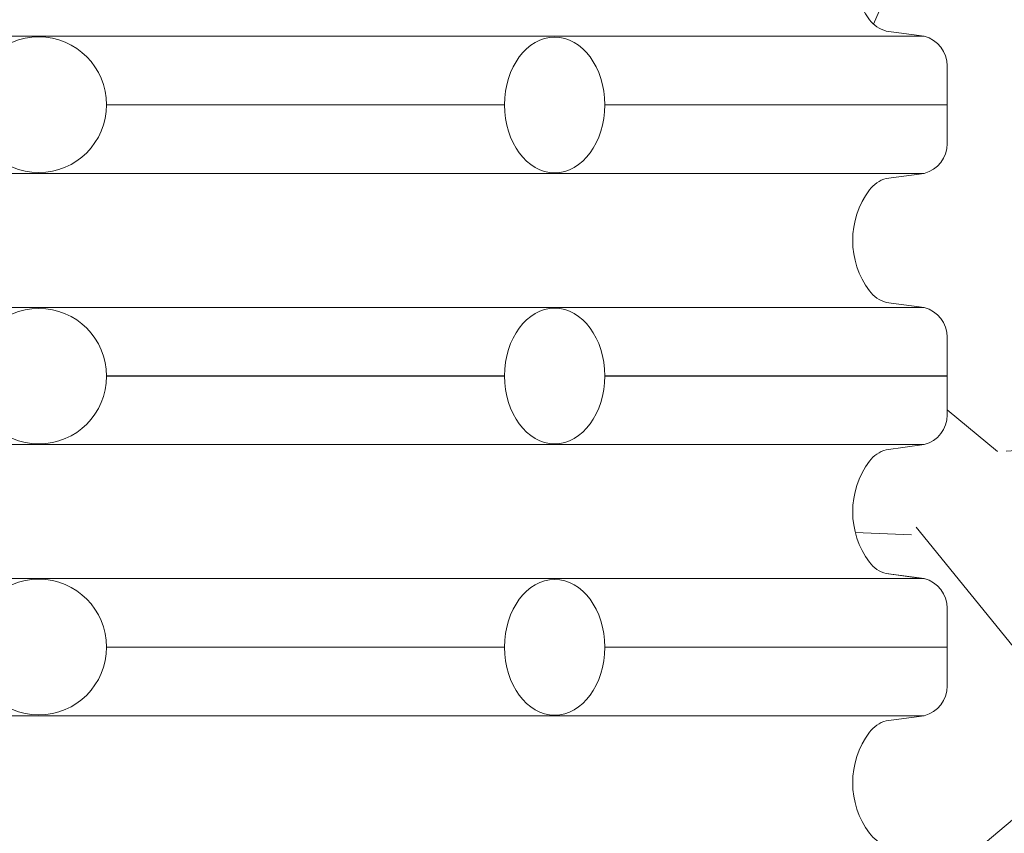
# Model space of a CAD drawing. Header units: metres. Extents: x 351055.4 to 351076.4, y -78447.2 to -78432.3.
# Tile 31 of 68: x 351060.748 to 351061.112, y -78437.073 to -78436.773. Entities that reach past the tile are written whole.
import ezdxf

# ---------------------------------------------------------------- set-up
doc = ezdxf.new("R2010")
doc.units = ezdxf.units.M
doc.header["$MEASUREMENT"] = 0
doc.layers.get('0').update_dxf_attribs({"color": 1, "lineweight": 30})
for name, color, linetype, lineweight in [('KOTY', 7, 'Continuous', 13), ('PIPE', 7, 'Continuous', 0), ('RAMECEK', 7, 'Continuous', 0), ('ŠRAFY', 7, 'Continuous', 0)]:
    doc.layers.add(name, color=color, linetype=linetype, lineweight=lineweight)
doc.styles.add('ARIAL', font='arial.ttf')
doc.dimstyles.new('1 500', dxfattribs={"dimtxt": 1, "dimasz": 1, "dimexe": 0, "dimexo": 1, "dimgap": 0.5, "dimtad": 1, "dimzin": 0, "dimtxsty": 'ARIAL', "dimblk": 'KONCOVA ZNACKA KOTY_1.0', "dimcen": 0, "dimazin": 3, "dimtfac": 1, "dimtdec": 0, "dimtofl": 0, "dimtmove": 0, "dimatfit": 1, "dimldrblk": 'KONCOVA ZNACKA KOTY_1.0', "dimfxl": 0, "dimtolj": 1, "dimtzin": 0, "dimarcsym": 0})

# ---------------------------------------------------------------- blocks, each defined once
blk = doc.blocks.new('KONCOVA ZNACKA KOTY_1.0')
blk.add_line((0, 0), (-1, 0))
at = {"layer": 'KOTY'}
for p, q in [((-0.4999340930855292, -0.4999340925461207), (0.4999340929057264, 0.4999340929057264)), ((-1.798028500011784e-10, -0.4999340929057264), (0, 0.4999340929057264)), ((-0.4999340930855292, 0), (0.4999340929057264, 0))]:
    blk.add_line(p, q, dxfattribs=at)
blk = doc.blocks.new('*D30')
at = {"layer": 'Defpoints', "color": 0, "linetype": 'Continuous'}
for p in [(351060.7554307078, -78436.45506749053), (351060.7554307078, -78437.30406749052), (351061.3148636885, -78437.30406749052)]:
    blk.add_point(p, dxfattribs=at)
at = {"layer": 'KOTY', "color": 0, "linetype": 'ByBlock', "lineweight": -2}
for p, q in [((351060.8554307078, -78436.45506749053), (351061.3148636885, -78436.45506749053)), ((351060.8554307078, -78437.30406749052), (351061.3148636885, -78437.30406749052))]:
    blk.add_line(p, q, dxfattribs=at)
at = {"layer": 'KOTY', "color": 0, "linetype": 'Continuous', "lineweight": -2}
blk.add_line((351061.3148636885, -78436.55506749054), (351061.3148636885, -78437.20406749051), dxfattribs=at)
at = {"layer": 'KOTY', "color": 0, "linetype": 'Continuous', "lineweight": -2, "xscale": 0.09999999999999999, "yscale": 0.09999999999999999, "zscale": 0.09999999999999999}
for p, rotation in [((351061.3148636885, -78436.45506749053), 90), ((351061.3148636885, -78437.30406749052), 270)]:
    blk.add_blockref('KONCOVA ZNACKA KOTY_1.0', p, dxfattribs=dict(at, rotation=rotation))
at = {"layer": 'KOTY', "color": 0, "linetype": 'Continuous', "insert": (351061.2047681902, -78436.8795674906), "char_height": 0.09999999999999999, "attachment_point": 5, "rotation": 90, "style": 'ARIAL'}
blk.add_mtext('\\A1;\\H1x;\\W0.75;0,85', dxfattribs=at)

msp = doc.modelspace()

# ---------------------------------------------------------------- hatches: boundary and pattern name
at = {"layer": 'ŠRAFY'}
h = msp.add_hatch(dxfattribs=at)
h.set_pattern_fill('GRAVEL', color=256, style=0, pattern_type=2)
h.set_pattern_definition([(100.50765, (351059.340912, -78437.408746), (0.7895981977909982, -2.468580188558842), [0.07015499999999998, -4.122773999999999]), (50.040876, (351059.328118, -78437.339767), (-7.580368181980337, -9.209457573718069), [0.065112, -13.045015]), (357.49319, (351059.369935, -78437.289859), (-12.39279574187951, 0.6399174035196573), [0.06641099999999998, -13.993876]), (309.11572, (351059.436282, -78437.292764), (6.491410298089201, -8.170392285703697), [0.06529, -11.515127]), (264.749335, (351059.477473, -78437.343421), (-0.02494673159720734, -1.654035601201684), [0.05154299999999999, -10.75752]), (219.959124, (351059.472756, -78437.394748), (-0.8394910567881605, -0.8394913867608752), [0.063621, -13.046506]), (180.864089, (351059.423991, -78437.435607), (0.8145444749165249, -0.8145447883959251), [0.040935, -1.613289]), (146.646988, (351059.38306, -78437.436225), (-4.097669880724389, 2.418687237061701), [0.050302, -5.830483]), (66.2119, (351059.442841, -78437.181701), (-1.703929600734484, -3.333018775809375), [0.08119, -6.286316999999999]), (39.959124, (351059.47559, -78437.10740800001), (-9.209457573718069, -7.580368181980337), [0.06930599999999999, -13.04082]), (0.864089, (351059.528713, -78437.062897), (-0.8394914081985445, -0.8394915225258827), [0.045064, -1.60916]), (315, (351059.573772, -78437.062217), (-0.02494672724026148, -1.654035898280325), [0.055567, -1.096373]), (276.284391, (351059.613064, -78437.101509), (0.714757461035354, -7.430688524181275), [0.081389, -13.205797]), (252.889832, (351059.621973, -78437.182409), (-0.8644380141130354, -2.49352721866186), [0.08611, -14.689519]), (230.040876, (351059.596639, -78437.264708), (-0.839491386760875, -0.8394910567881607), [0.073486, -13.03664]), (184.223077, (351059.549443, -78437.321035), (-12.41774287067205, -1.014118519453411), [0.054461, -14.055628]), (140.352606, (351059.495129, -78437.325046), (0.8145449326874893, -0.8145442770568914), [0.058126, -12.66871]), (101.741, (351059, -78437.3), (2.318895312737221, -10.71379260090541), [0.062546, -15.0909]), (82.81957299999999, (351059.437646, -78437.226721), (-0.91433153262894, -5.8015990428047), [0.048911, -7.465657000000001]), (100.50765, (351059.182386, -78436.986497), (0.7895981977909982, -2.468580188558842), [0.07013099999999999, -4.122798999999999]), (50.040876, (351059.169596, -78436.91754299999), (-7.580368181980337, -9.209457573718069), [0.065096, -13.04503]), (357.49319, (351059.211404, -78436.867646), (-12.39279574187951, 0.6399174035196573), [0.06641399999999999, -13.993873]), (309.647394, (351059.277755, -78436.870551), (0.8145442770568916, -0.814544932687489), [0.06529299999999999, -12.661543]), (264.749335, (351059.319416, -78436.920826), (-0.02494673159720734, -1.654035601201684), [0.05195, -10.757113]), (219.959124, (351059.314661, -78436.97255800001), (-0.8394910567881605, -0.8394913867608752), [0.063908, -13.046218]), (180.864089, (351059.265675, -78437.01360199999), (0.8145444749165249, -0.8145447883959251), [0.041138, -1.613086]), (146.646988, (351059.224542, -78437.014223), (-4.097669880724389, 2.418687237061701), [0.050421, -5.830364]), (100.50765, (351059.505569, -78436.162979), (0.7895981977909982, -2.468580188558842), [0.07011299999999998, -4.122815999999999]), (50.040876, (351059.492782, -78436.094042), (-7.580368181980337, -9.209457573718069), [0.065107, -13.04502]), (357.49319, (351059.534597, -78436.044137), (-12.39279574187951, 0.6399174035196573), [0.06638399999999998, -13.993903]), (309.11572, (351059.600917, -78436.047041), (6.491410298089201, -8.170392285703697), [0.065273, -11.515144]), (264.749335, (351059.642097, -78436.097685), (-0.02494673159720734, -1.654035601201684), [0.051552, -10.757511]), (219.959124, (351059.63738, -78436.149021), (-0.8394910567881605, -0.8394913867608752), [0.063569, -13.046557]), (180.864089, (351059.588653, -78436.18984800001), (0.8145444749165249, -0.8145447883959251), [0.04094100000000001, -1.613283]), (146.646988, (351059.547717, -78436.19046499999), (-4.097669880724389, 2.418687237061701), [0.050283, -5.830502]), (100.50765, (351059.945849, -78436.50309099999), (0.7895981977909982, -2.468580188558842), [0.04207299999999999, -4.150855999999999]), (50.040876, (351059.938176, -78436.461723), (-7.580368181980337, -9.209457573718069), [0.039073, -13.071054]), (357.49319, (351059.96327, -78436.431773), (-12.39279574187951, 0.6399174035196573), [0.03986799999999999, -14.020419]), (309.11572, (351060.0031, -78436.433517), (6.491410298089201, -8.170392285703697), [0.039143, -11.541275]), (264.749335, (351060.027795, -78436.463887), (-0.02494673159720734, -1.654035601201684), [0.030921, -10.778142]), (219.959124, (351060.024965, -78436.494678), (-0.8394910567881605, -0.8394913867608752), [0.038165, -13.071962]), (180.864089, (351059.995712, -78436.519189), (0.8145444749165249, -0.8145447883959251), [0.024573, -1.629651]), (146.646988, (351059.971141, -78436.51956), (-4.097669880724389, 2.418687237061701), [0.030146, -5.850639]), (100.50765, (351059.658622, -78437.121116), (0.7895981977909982, -2.468580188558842), [0.07013099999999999, -4.122798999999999]), (50.040876, (351059.645833, -78437.052162), (-7.580368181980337, -9.209457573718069), [0.065126, -13.045]), (357.49319, (351059.687659, -78437.002242), (-12.39279574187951, 0.6399174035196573), [0.066396, -13.993891]), (309.11572, (351059.753992, -78437.00514600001), (6.491410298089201, -8.170392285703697), [0.06531100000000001, -11.515107]), (264.749335, (351059.795196, -78437.055819), (-0.02494673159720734, -1.654035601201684), [0.051536, -10.757527]), (219.959124, (351059.79048, -78437.107138), (-0.8394910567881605, -0.8394913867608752), [0.06361699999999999, -13.046509]), (180.864089, (351059.741717, -78437.147996), (0.8145444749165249, -0.8145447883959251), [0.040951, -1.613273]), (146.646988, (351059.700771, -78437.148614), (-4.097669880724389, 2.418687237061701), [0.050284, -5.830502]), (100.50765, (351059.673832, -78436.53875), (0.7895981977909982, -2.468580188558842), [0.07013799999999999, -4.122791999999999]), (50.040876, (351059.661041, -78436.469788), (-7.580368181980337, -9.209457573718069), [0.065094, -13.045033]), (357.49319, (351059.702847, -78436.419894), (-12.39279574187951, 0.6399174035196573), [0.06641799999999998, -13.993869]), (309.647394, (351059.769201, -78436.422799), (0.8145442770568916, -0.814544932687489), [0.06526699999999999, -12.661569]), (264.749335, (351059.810845, -78436.473053), (-0.02494673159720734, -1.654035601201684), [0.051978, -10.757085]), (219.959124, (351059.806089, -78436.524813), (-0.8394910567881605, -0.8394913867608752), [0.06389500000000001, -13.046232]), (180.864089, (351059.757113, -78436.565849), (0.8145444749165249, -0.8145447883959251), [0.04115, -1.613074]), (146.646988, (351059.715968, -78436.56646900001), (-4.097669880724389, 2.418687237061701), [0.05043, -5.830355]), (100.50765, (351059.328566, -78437.10730599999), (0.7895981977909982, -2.468580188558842), [0.07015499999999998, -4.122773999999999]), (50.040876, (351059.315772, -78437.038328), (-7.580368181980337, -9.209457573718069), [0.065112, -13.045015]), (357.49319, (351059.357589, -78436.98842000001), (-12.39279574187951, 0.6399174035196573), [0.06641099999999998, -13.993876]), (309.11572, (351059.423936, -78436.991324), (6.491410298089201, -8.170392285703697), [0.06529, -11.515127]), (264.749335, (351059.465127, -78437.04198099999), (-0.02494673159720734, -1.654035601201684), [0.05154299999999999, -10.75752]), (219.959124, (351059.46041, -78437.09330800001), (-0.8394910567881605, -0.8394913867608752), [0.063621, -13.046506]), (180.864089, (351059.411645, -78437.13416799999), (0.8145444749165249, -0.8145447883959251), [0.040935, -1.613289]), (146.646988, (351059.370714, -78437.134785), (-4.097669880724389, 2.418687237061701), [0.050308, -5.830476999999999]), (100.50765, (351058.969787, -78436.63317), (0.7895981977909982, -2.468580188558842), [0.07015499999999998, -4.122773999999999]), (50.040876, (351058.956993, -78436.564191), (-7.580368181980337, -9.209457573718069), [0.065083, -13.045043]), (357.49319, (351058.998792, -78436.51430499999), (-12.39279574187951, 0.6399174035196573), [0.06642799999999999, -13.993859]), (309.11572, (351059.065156, -78436.51721), (6.491410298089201, -8.170392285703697), [0.065273, -11.515144]), (264.749335, (351059.106336, -78436.567854), (-0.02494673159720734, -1.654035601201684), [0.051533, -10.75753]), (219.959124, (351059.10162, -78436.619171), (-0.8394910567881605, -0.8394913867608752), [0.06361499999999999, -13.046511]), (180.864089, (351059.052859, -78436.660027), (0.8145444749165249, -0.8145447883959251), [0.040949, -1.613275]), (146.646988, (351059.011915, -78436.66064500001), (-4.097669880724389, 2.418687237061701), [0.050289, -5.830496]), (100.50765, (351059.804102, -78436.972284), (0.7895981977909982, -2.468580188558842), [0.07013099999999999, -4.122798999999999]), (50.040876, (351059.791313, -78436.90333), (-7.580368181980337, -9.209457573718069), [0.065126, -13.045]), (357.49319, (351059.83314, -78436.85341), (-12.39279574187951, 0.6399174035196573), [0.066396, -13.993891]), (309.11572, (351059.899472, -78436.856314), (6.491410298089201, -8.170392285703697), [0.06531100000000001, -11.515107]), (264.749335, (351059.940676, -78436.906987), (-0.02494673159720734, -1.654035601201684), [0.051536, -10.757527]), (219.959124, (351059.93596, -78436.95830700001), (-0.8394910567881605, -0.8394913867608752), [0.06361699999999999, -13.046509]), (180.864089, (351059.887197, -78436.999164), (0.8145444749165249, -0.8145447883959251), [0.040951, -1.613273]), (146.646988, (351059.846251, -78436.999782), (-4.097669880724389, 2.418687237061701), [0.050284, -5.830502]), (66.2119, (351059.660213, -78436.746936), (-1.703929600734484, -3.333018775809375), [0.08119, -6.286316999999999]), (39.959124, (351059.692962, -78436.672644), (-9.209457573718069, -7.580368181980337), [0.06930599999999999, -13.04082]), (0.864089, (351059.746085, -78436.628132), (-0.8394914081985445, -0.8394915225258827), [0.045086, -1.609138]), (315, (351059.791166, -78436.627453), (-0.02494672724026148, -1.654035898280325), [0.055552, -1.096388]), (276.284391, (351059.830447, -78436.666733), (0.714757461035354, -7.430688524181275), [0.08140399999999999, -13.205782]), (252.889832, (351059.839357, -78436.747648), (-0.8644380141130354, -2.49352721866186), [0.08611, -14.689519]), (230.040876, (351059.814023, -78436.829947), (-0.839491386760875, -0.8394910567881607), [0.073462, -13.036664]), (184.223077, (351059.766842, -78436.886256), (-12.41774287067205, -1.014118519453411), [0.05449, -14.055599]), (140.352606, (351059.7125, -78436.89026900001), (0.8145449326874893, -0.8145442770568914), [0.058115, -12.668721]), (101.741, (351060, -78436.9), (2.318895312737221, -10.71379260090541), [0.062542, -15.0909]), (82.81957299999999, (351059.6550260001, -78436.791955), (-0.91433153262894, -5.8015990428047), [0.048908, -7.465660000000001]), (66.2119, (351059.399375, -78436.817152), (-1.703929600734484, -3.333018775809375), [0.081162, -6.286345]), (39.959124, (351059.432113, -78436.742885), (-9.209457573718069, -7.580368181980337), [0.069332, -13.040795]), (0.864089, (351059.485256, -78436.69835800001), (-0.8394914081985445, -0.8394915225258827), [0.045056, -1.609168]), (315, (351059.530307, -78436.697678), (-0.02494672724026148, -1.654035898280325), [0.05556000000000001, -1.09638]), (276.284391, (351059.569593, -78436.736965), (0.714757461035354, -7.430688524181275), [0.081385, -13.205801]), (252.889832, (351059.578502, -78436.817861), (-0.8644380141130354, -2.49352721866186), [0.086135, -14.689495]), (230.040876, (351059.553161, -78436.900183), (-0.839491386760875, -0.8394910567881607), [0.073461, -13.036666]), (184.223077, (351059.505981, -78436.95649099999), (-12.41774287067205, -1.014118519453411), [0.054488, -14.055601]), (140.352606, (351059.451641, -78436.960503), (0.8145449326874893, -0.8145442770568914), [0.058113, -12.668723]), (101.741, (351059, -78436.9), (2.318895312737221, -10.71379260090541), [0.062557, -15.0909]), (82.81957299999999, (351059.394165, -78436.862175), (-0.91433153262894, -5.8015990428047), [0.048892, -7.465675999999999]), (336.130768, (351060.079471, -78436.550502), (-5.751706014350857, 2.393740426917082), [0.081173, -9.798666]), (309.647394, (351060.153701, -78436.58334900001), (0.8145442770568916, -0.814544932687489), [0.06927, -12.657566]), (272.50681, (351060.1979, -78436.636686), (0.639917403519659, -12.39279574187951), [0.044748, -14.015539]), (225, (351060.199857, -78436.68139), (-1.654035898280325, -0.02494672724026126), [0.056213, -1.131007]), (186.555052, (351060.160108, -78436.721139), (-9.109670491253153, -0.9642249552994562), [0.081784, -16.592527]), (162.262653, (351060.078859, -78436.730475), (0.8145448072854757, -0.8145442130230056), [0.086479, -2.505307]), (135, (351059.996491, -78436.70412899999), (-0.02494672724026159, -1.654035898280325), [0.073385, -1.078555]), (99.19186499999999, (351059.9446, -78436.652238), (0.764651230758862, -4.122616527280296), [0.050214, -14.154069]), (50.040876, (351059.936578, -78436.602669), (-7.580368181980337, -9.209457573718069), [0.057767, -13.052359]), (12.102962, (351059.973679, -78436.55838999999), (-1.654035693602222, -0.02494669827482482), [0.062169, -4.179681]), (352.702945, (351060.034466, -78436.545355), (-4.122616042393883, 0.7646513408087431), [0.048885, -5.774935]), (100.50765, (351059.884988, -78436.831916), (0.7895981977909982, -2.468580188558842), [0.07013799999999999, -4.122791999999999]), (50.040876, (351059.872197, -78436.762955), (-7.580368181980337, -9.209457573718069), [0.065094, -13.045033]), (357.49319, (351059.914003, -78436.71306000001), (-12.39279574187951, 0.6399174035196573), [0.06641799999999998, -13.993869]), (309.647394, (351059.980357, -78436.715965), (0.8145442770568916, -0.814544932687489), [0.06526699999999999, -12.661569]), (264.749335, (351060.022001, -78436.76622), (-0.02494673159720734, -1.654035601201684), [0.051978, -10.757085]), (219.959124, (351060.017245, -78436.817979), (-0.8394910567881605, -0.8394913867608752), [0.06389500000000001, -13.046232]), (180.864089, (351059.968269, -78436.859015), (0.8145444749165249, -0.8145447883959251), [0.04115, -1.613074]), (146.646988, (351059.927124, -78436.85963600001), (-4.097669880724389, 2.418687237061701), [0.05043, -5.830355]), (336.130768, (351059.266772, -78437.094006), (-5.751706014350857, 2.393740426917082), [0.081173, -9.798666]), (309.647394, (351059.341002, -78437.126852), (0.8145442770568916, -0.814544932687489), [0.06927, -12.657566]), (272.50681, (351059.385201, -78437.18018899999), (0.639917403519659, -12.39279574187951), [0.044748, -14.015539]), (225, (351059.387158, -78437.224894), (-1.654035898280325, -0.02494672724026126), [0.056213, -1.131007]), (186.555052, (351059.347409, -78437.264642), (-9.109670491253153, -0.9642249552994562), [0.081784, -16.592527]), (162.262653, (351059.266159, -78437.27397899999), (0.8145448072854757, -0.8145442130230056), [0.086452, -2.505334]), (135, (351059.183817, -78437.247641), (-0.02494672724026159, -1.654035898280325), [0.073409, -1.078531]), (99.19186499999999, (351059.131909, -78437.195733), (0.764651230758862, -4.122616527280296), [0.050182, -14.154101]), (50.040876, (351059.123893, -78437.14619500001), (-7.580368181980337, -9.209457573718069), [0.057775, -13.052351]), (12.102962, (351059.160999, -78437.10191), (-1.654035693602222, -0.02494669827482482), [0.06217, -4.179679]), (352.702945, (351059.221787, -78437.088875), (-4.122616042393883, 0.7646513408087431), [0.048887, -5.774933]), (100.50765, (351059.554762, -78436.654341), (0.7895981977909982, -2.468580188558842), [0.07013799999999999, -4.122791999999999]), (50.040876, (351059.541971, -78436.585379), (-7.580368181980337, -9.209457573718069), [0.065092, -13.045034]), (357.49319, (351059.583776, -78436.53548600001), (-12.39279574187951, 0.6399174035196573), [0.06639799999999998, -13.993889]), (309.11572, (351059.650111, -78436.53839), (6.491410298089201, -8.170392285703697), [0.065282, -11.515135]), (264.749335, (351059.691297, -78436.589041), (-0.02494673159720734, -1.654035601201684), [0.051539, -10.757524]), (219.959124, (351059.68658, -78436.640363), (-0.8394910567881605, -0.8394913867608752), [0.063587, -13.046539]), (180.864089, (351059.637841, -78436.68120199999), (0.8145444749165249, -0.8145447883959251), [0.040935, -1.613289]), (146.646988, (351059.59691, -78436.681819), (-4.097669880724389, 2.418687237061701), [0.050279, -5.830507]), (100.50765, (351059.02159, -78437.066725), (0.7895981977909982, -2.468580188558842), [0.07011299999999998, -4.122815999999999]), (50.040876, (351059.008803, -78436.997788), (-7.580368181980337, -9.209457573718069), [0.065107, -13.04502]), (357.49319, (351059.050618, -78436.947883), (-12.39279574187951, 0.6399174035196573), [0.06638399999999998, -13.993903]), (309.647394, (351059.116938, -78436.950787), (0.8145442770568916, -0.814544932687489), [0.065303, -12.661533]), (264.749335, (351059.158605, -78437.001069), (-0.02494673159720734, -1.654035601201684), [0.051957, -10.757106]), (219.959124, (351059.153851, -78437.05280800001), (-0.8394910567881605, -0.8394913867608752), [0.063913, -13.046214]), (180.864089, (351059.104861, -78437.093855), (0.8145444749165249, -0.8145447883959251), [0.041141, -1.613083]), (146.646988, (351059.063725, -78437.094476), (-4.097669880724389, 2.418687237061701), [0.050417, -5.830368]), (100.50765, (351058.888689, -78436.917872), (0.7895981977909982, -2.468580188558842), [0.07015499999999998, -4.122773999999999]), (50.040876, (351058.875895, -78436.84889400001), (-7.580368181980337, -9.209457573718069), [0.065082, -13.045045]), (357.49319, (351058.917693, -78436.79900900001), (-12.39279574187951, 0.6399174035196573), [0.06642899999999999, -13.993858]), (309.11572, (351058.984058, -78436.801914), (6.491410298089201, -8.170392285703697), [0.065272, -11.515145]), (264.749335, (351059.025238, -78436.852557), (-0.02494673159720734, -1.654035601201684), [0.05153200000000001, -10.757531]), (219.959124, (351059.020522, -78436.903873), (-0.8394910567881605, -0.8394913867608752), [0.063613, -13.046514]), (180.864089, (351058.971762, -78436.944728), (0.8145444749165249, -0.8145447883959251), [0.040951, -1.613273]), (146.646988, (351058.930816, -78436.945345), (-4.097669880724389, 2.418687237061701), [0.050288, -5.830497]), (336.130768, (351059.499735, -78436.350313), (-5.751706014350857, 2.393740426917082), [0.081162, -9.798677]), (309.647394, (351059.573956, -78436.38315499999), (0.8145442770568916, -0.814544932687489), [0.06928200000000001, -12.657554]), (272.50681, (351059.618162, -78436.436502), (0.639917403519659, -12.39279574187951), [0.04476299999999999, -14.015524]), (225, (351059.62012, -78436.481222), (-1.654035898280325, -0.02494672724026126), [0.056228, -1.130992]), (186.555052, (351059.580361, -78436.520981), (-9.109670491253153, -0.9642249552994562), [0.081769, -16.592543]), (162.262653, (351059.499126, -78436.530315), (0.8145448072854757, -0.8145442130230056), [0.086504, -2.505282]), (135, (351059.416734, -78436.503961), (-0.02494672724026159, -1.654035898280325), [0.073385, -1.078555]), (99.19186499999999, (351059.364843, -78436.45207), (0.764651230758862, -4.122616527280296), [0.050214, -14.154069]), (50.040876, (351059.356822, -78436.402501), (-7.580368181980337, -9.209457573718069), [0.057767, -13.052359]), (12.102962, (351059.393922, -78436.35822200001), (-1.654035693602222, -0.02494669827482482), [0.062169, -4.179681]), (352.702945, (351059.454709, -78436.345187), (-4.122616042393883, 0.7646513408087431), [0.048885, -5.774935]), (100.50765, (351059.30835, -78436.636225), (0.7895981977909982, -2.468580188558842), [0.07013799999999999, -4.122791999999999]), (50.040876, (351059.295559, -78436.567263), (-7.580368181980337, -9.209457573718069), [0.065092, -13.045034]), (357.49319, (351059.337364, -78436.51737), (-12.39279574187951, 0.6399174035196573), [0.06641899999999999, -13.993868]), (309.647394, (351059.403719, -78436.520275), (0.8145442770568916, -0.814544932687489), [0.06526599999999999, -12.66157]), (264.749335, (351059.445362, -78436.57052899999), (-0.02494673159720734, -1.654035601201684), [0.05195399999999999, -10.757109]), (219.959124, (351059.440608, -78436.622265), (-0.8394910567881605, -0.8394913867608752), [0.06390900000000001, -13.046218]), (180.864089, (351059.391622, -78436.66330900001), (0.8145444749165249, -0.8145447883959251), [0.041121, -1.613103]), (146.646988, (351059.350506, -78436.663929), (-4.097669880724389, 2.418687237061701), [0.050439, -5.830346]), (336.130768, (351059.21673, -78436.64710700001), (-5.751706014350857, 2.393740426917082), [0.081173, -9.798666]), (309.647394, (351059.29096, -78436.67995399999), (0.8145442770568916, -0.814544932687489), [0.06927, -12.657566]), (272.50681, (351059.335159, -78436.73329), (0.639917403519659, -12.39279574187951), [0.04476999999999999, -14.015517]), (225, (351059.337117, -78436.77801699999), (-1.654035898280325, -0.02494672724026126), [0.056198, -1.131022]), (186.555052, (351059.297379, -78436.81775599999), (-9.109670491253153, -0.9642249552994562), [0.08175199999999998, -16.59256]), (162.262653, (351059.216161, -78436.827088), (0.8145448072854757, -0.8145442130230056), [0.086495, -2.505291]), (135, (351059.133777, -78436.800737), (-0.02494672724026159, -1.654035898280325), [0.073407, -1.078533]), (99.19186499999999, (351059.081871, -78436.74883099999), (0.764651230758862, -4.122616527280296), [0.050179, -14.154103]), (50.040876, (351059.073855, -78436.699296), (-7.580368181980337, -9.209457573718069), [0.05777, -13.052356]), (12.102962, (351059.110957, -78436.655015), (-1.654035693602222, -0.02494669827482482), [0.06217, -4.179679]), (352.702945, (351059.171746, -78436.64197899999), (-4.122616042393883, 0.7646513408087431), [0.048886, -5.774934]), (336.130768, (351059.694706, -78436.207103), (-5.751706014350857, 2.393740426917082), [0.081162, -9.798677]), (309.647394, (351059.768926, -78436.23994500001), (0.8145442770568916, -0.814544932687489), [0.06928, -12.657556]), (272.50681, (351059.813131, -78436.293289), (0.639917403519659, -12.39279574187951), [0.04474499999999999, -14.015542]), (225, (351059.815088, -78436.337991), (-1.654035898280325, -0.02494672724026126), [0.05621, -1.13101]), (186.555052, (351059.775341, -78436.377738), (-9.109670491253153, -0.9642249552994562), [0.081783, -16.592529]), (162.262653, (351059.694093, -78436.387074), (0.8145448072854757, -0.8145442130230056), [0.086478, -2.505308]), (135, (351059.611726, -78436.360728), (-0.02494672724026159, -1.654035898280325), [0.073384, -1.078556]), (99.19186499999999, (351059.559836, -78436.308837), (0.764651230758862, -4.122616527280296), [0.050213, -14.15407]), (50.040876, (351059.551815, -78436.259269), (-7.580368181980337, -9.209457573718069), [0.057736, -13.05239]), (12.102962, (351059.588895, -78436.215014), (-1.654035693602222, -0.02494669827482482), [0.062192, -4.179658]), (352.702945, (351059.649705, -78436.201975), (-4.122616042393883, 0.7646513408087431), [0.048879, -5.774941]), (66.2119, (351058.75233, -78436.646343), (-1.703929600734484, -3.333018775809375), [0.081162, -6.286345]), (39.959124, (351058.785068, -78436.572076), (-9.209457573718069, -7.580368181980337), [0.069329, -13.040797]), (0.864089, (351058.838209, -78436.52755), (-0.8394914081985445, -0.8394915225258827), [0.045038, -1.609186]), (315, (351058.883241, -78436.52687100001), (-0.02494672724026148, -1.654035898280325), [0.055543, -1.096397]), (276.284391, (351058.922516, -78436.566146), (0.714757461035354, -7.430688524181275), [0.081399, -13.205787]), (252.889832, (351058.931426, -78436.64705599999), (-0.8644380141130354, -2.49352721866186), [0.086095, -14.689534]), (230.040876, (351058.906096, -78436.72933999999), (-0.839491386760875, -0.8394910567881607), [0.07347100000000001, -13.036655]), (184.223077, (351058.85891, -78436.785656), (-12.41774287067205, -1.014118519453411), [0.054461, -14.055628]), (140.352606, (351058.804597, -78436.78966699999), (0.8145449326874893, -0.8145442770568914), [0.058096, -12.66874]), (101.741, (351059, -78436.8), (2.318895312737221, -10.71379260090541), [0.062569, -15.0909]), (82.81957299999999, (351058.747132, -78436.691339), (-0.91433153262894, -5.8015990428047), [0.048905, -7.465663]), (100.50765, (351059.32479, -78436.294077), (0.7895981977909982, -2.468580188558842), [0.07013799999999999, -4.122791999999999]), (50.040876, (351059.311999, -78436.225115), (-7.580368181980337, -9.209457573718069), [0.065092, -13.045034]), (357.49319, (351059.353804, -78436.175222), (-12.39279574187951, 0.6399174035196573), [0.06639799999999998, -13.993889]), (309.11572, (351059.420139, -78436.178126), (6.491410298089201, -8.170392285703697), [0.065282, -11.515135]), (264.749335, (351059.461325, -78436.228777), (-0.02494673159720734, -1.654035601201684), [0.051539, -10.757524]), (219.959124, (351059.456608, -78436.2801), (-0.8394910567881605, -0.8394913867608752), [0.063587, -13.046539]), (180.864089, (351059.407868, -78436.320938), (0.8145444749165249, -0.8145447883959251), [0.040935, -1.613289]), (146.646988, (351059.366938, -78436.321555), (-4.097669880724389, 2.418687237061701), [0.050308, -5.830476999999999]), (66.2119, (351059.085335, -78436.399591), (-1.703929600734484, -3.333018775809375), [0.081162, -6.286345]), (39.959124, (351059.118072, -78436.325324), (-9.209457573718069, -7.580368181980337), [0.069332, -13.040795]), (0.864089, (351059.171215, -78436.280797), (-0.8394914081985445, -0.8394915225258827), [0.045056, -1.609168]), (315, (351059.216266, -78436.280117), (-0.02494672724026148, -1.654035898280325), [0.05556000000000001, -1.09638]), (276.284391, (351059.255553, -78436.319404), (0.714757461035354, -7.430688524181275), [0.081385, -13.205801]), (252.889832, (351059.264462, -78436.4003), (-0.8644380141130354, -2.49352721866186), [0.086135, -14.689495]), (230.040876, (351059.23912, -78436.482622), (-0.839491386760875, -0.8394910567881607), [0.073461, -13.036666]), (184.223077, (351059.191941, -78436.53893), (-12.41774287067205, -1.014118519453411), [0.054488, -14.055601]), (140.352606, (351059.137601, -78436.542943), (0.8145449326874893, -0.8145442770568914), [0.058113, -12.668723]), (101.741, (351059, -78436.5), (2.318895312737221, -10.71379260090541), [0.062557, -15.0909]), (82.81957299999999, (351059.080125, -78436.444614), (-0.91433153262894, -5.8015990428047), [0.048916, -7.465652]), (100.50765, (351058.916118, -78436.472162), (0.7895981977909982, -2.468580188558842), [0.07015499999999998, -4.122773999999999]), (50.040876, (351058.903324, -78436.403183), (-7.580368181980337, -9.209457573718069), [0.065083, -13.045043]), (357.49319, (351058.945123, -78436.35329700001), (-12.39279574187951, 0.6399174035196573), [0.06642799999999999, -13.993859]), (309.11572, (351059.011487, -78436.356202), (6.491410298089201, -8.170392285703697), [0.065273, -11.515144]), (264.749335, (351059.052667, -78436.406846), (-0.02494673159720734, -1.654035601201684), [0.051533, -10.75753]), (219.959124, (351059.047951, -78436.458163), (-0.8394910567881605, -0.8394913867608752), [0.06361499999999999, -13.046511]), (180.864089, (351058.99919, -78436.49901900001), (0.8145444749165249, -0.8145447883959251), [0.040949, -1.613275]), (146.646988, (351058.958245, -78436.49963600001), (-4.097669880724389, 2.418687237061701), [0.050289, -5.830496]), (100.50765, (351059.176488, -78436.199445), (0.7895981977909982, -2.468580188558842), [0.07013799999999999, -4.122791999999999]), (50.040876, (351059.163698, -78436.130483), (-7.580368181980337, -9.209457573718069), [0.065092, -13.045034]), (357.49319, (351059.205502, -78436.08059), (-12.39279574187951, 0.6399174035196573), [0.06639799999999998, -13.993889]), (309.11572, (351059.271837, -78436.083494), (6.491410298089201, -8.170392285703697), [0.065282, -11.515135]), (264.749335, (351059.313023, -78436.134145), (-0.02494673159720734, -1.654035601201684), [0.051539, -10.757524]), (219.959124, (351059.308307, -78436.185467), (-0.8394910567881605, -0.8394913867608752), [0.063587, -13.046539]), (180.864089, (351059.259567, -78436.226306), (0.8145444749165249, -0.8145447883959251), [0.040957, -1.613267]), (146.646988, (351059.218615, -78436.226923), (-4.097669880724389, 2.418687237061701), [0.05028999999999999, -5.830495]), (100.50765, (351058.647177, -78436.68900299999), (0.7895981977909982, -2.468580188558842), [0.042098, -4.150830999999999]), (50.040876, (351058.639499, -78436.64761100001), (-7.580368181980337, -9.209457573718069), [0.039058, -13.071069]), (357.49319, (351058.664584, -78436.617673), (-12.39279574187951, 0.6399174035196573), [0.03983999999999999, -14.020447]), (309.647394, (351058.704386, -78436.619416), (0.8145442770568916, -0.814544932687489), [0.03918, -12.687656]), (264.749335, (351058.729385, -78436.649584), (-0.02494673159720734, -1.654035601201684), [0.031183, -10.77788]), (219.959124, (351058.726532, -78436.680636), (-0.8394910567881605, -0.8394913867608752), [0.038346, -13.071781]), (180.864089, (351058.69714, -78436.705263), (0.8145444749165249, -0.8145447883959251), [0.024688, -1.629536]), (146.646988, (351058.672454, -78436.705635), (-4.097669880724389, 2.418687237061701), [0.030252, -5.850533]), (100.50765, (351059.07248, -78436.28241), (0.7895981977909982, -2.468580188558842), [0.04207299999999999, -4.150855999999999]), (50.040876, (351059.064807, -78436.241042), (-7.580368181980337, -9.209457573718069), [0.039073, -13.071054]), (357.49319, (351059.089901, -78436.211092), (-12.39279574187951, 0.6399174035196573), [0.03986799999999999, -14.020419]), (309.11572, (351059.129731, -78436.212836), (6.491410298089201, -8.170392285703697), [0.039143, -11.541275]), (264.749335, (351059.154426, -78436.243206), (-0.02494673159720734, -1.654035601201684), [0.030921, -10.778142]), (219.959124, (351059.151597, -78436.273997), (-0.8394910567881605, -0.8394913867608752), [0.038195, -13.071932]), (180.864089, (351059.12232, -78436.29852699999), (0.8145444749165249, -0.8145447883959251), [0.02455, -1.629674]), (146.646988, (351059.097773, -78436.29889800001), (-4.097669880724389, 2.418687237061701), [0.030157, -5.850627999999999]), (100.50765, (351059.571372, -78437.030048), (0.7895981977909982, -2.468580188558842), [0.042098, -4.150830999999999]), (50.040876, (351059.563695, -78436.988656), (-7.580368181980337, -9.209457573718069), [0.039058, -13.071069]), (357.49319, (351059.588779, -78436.958718), (-12.39279574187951, 0.6399174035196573), [0.03983999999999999, -14.020447]), (309.647394, (351059.628582, -78436.96046), (0.8145442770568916, -0.814544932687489), [0.03918, -12.687656]), (264.749335, (351059.653581, -78436.990628), (-0.02494673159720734, -1.654035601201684), [0.031183, -10.77788]), (219.959124, (351059.650727, -78437.02167999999), (-0.8394910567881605, -0.8394913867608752), [0.038346, -13.071781]), (180.864089, (351059.621335, -78437.046308), (0.8145444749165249, -0.8145447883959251), [0.024668, -1.629556]), (146.646988, (351059.59667, -78437.04668), (-4.097669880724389, 2.418687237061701), [0.030269, -5.850516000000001]), (100.50765, (351059.580727, -78436.921712), (0.7895981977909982, -2.468580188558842), [0.042098, -4.150830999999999]), (50.040876, (351059.57305, -78436.88032000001), (-7.580368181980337, -9.209457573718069), [0.039058, -13.071069]), (357.49319, (351059.598135, -78436.850382), (-12.39279574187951, 0.6399174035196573), [0.03983999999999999, -14.020447]), (309.647394, (351059.637937, -78436.852125), (0.8145442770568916, -0.814544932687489), [0.03918, -12.687656]), (264.749335, (351059.662936, -78436.88229299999), (-0.02494673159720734, -1.654035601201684), [0.031183, -10.77788]), (219.959124, (351059.660082, -78436.913344), (-0.8394910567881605, -0.8394913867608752), [0.038346, -13.071781]), (180.864089, (351059.63069, -78436.937972), (0.8145444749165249, -0.8145447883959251), [0.024668, -1.629556]), (146.646988, (351059.606025, -78436.93834400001), (-4.097669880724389, 2.418687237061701), [0.030269, -5.850516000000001]), (100.50765, (351059.069828, -78436.90300199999), (0.7895981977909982, -2.468580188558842), [0.042098, -4.150830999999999]), (50.040876, (351059.062151, -78436.86161), (-7.580368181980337, -9.209457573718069), [0.039059, -13.071067]), (357.49319, (351059.087237, -78436.831671), (-12.39279574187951, 0.6399174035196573), [0.03983899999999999, -14.020448]), (309.647394, (351059.127038, -78436.833413), (0.8145442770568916, -0.814544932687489), [0.039181, -12.687655]), (264.749335, (351059.152038, -78436.863582), (-0.02494673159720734, -1.654035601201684), [0.031183, -10.77788]), (219.959124, (351059.149184, -78436.894634), (-0.8394910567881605, -0.8394913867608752), [0.038349, -13.071778]), (180.864089, (351059.11979, -78436.919263), (0.8145444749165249, -0.8145447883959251), [0.024687, -1.629537]), (146.646988, (351059.095106, -78436.919636), (-4.097669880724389, 2.418687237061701), [0.030253, -5.850532]), (100.50765, (351059.813457, -78436.595389), (0.7895981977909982, -2.468580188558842), [0.042098, -4.150830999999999]), (50.040876, (351059.80578, -78436.55399700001), (-7.580368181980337, -9.209457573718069), [0.039059, -13.071067]), (357.49319, (351059.830866, -78436.52405800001), (-12.39279574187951, 0.6399174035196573), [0.03983899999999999, -14.020448]), (309.647394, (351059.870667, -78436.525801), (0.8145442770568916, -0.814544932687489), [0.039181, -12.687655]), (264.749335, (351059.895667, -78436.55596900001), (-0.02494673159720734, -1.654035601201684), [0.031183, -10.77788]), (219.959124, (351059.892813, -78436.587022), (-0.8394910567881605, -0.8394913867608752), [0.038349, -13.071778]), (180.864089, (351059.863419, -78436.611651), (0.8145444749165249, -0.8145447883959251), [0.024687, -1.629537]), (146.646988, (351059.838735, -78436.61202300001), (-4.097669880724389, 2.418687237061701), [0.030253, -5.850532]), (100.50765, (351059.81613, -78436.421483), (0.7895981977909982, -2.468580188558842), [0.042056, -4.150873]), (50.040876, (351059.80846, -78436.380133), (-7.580368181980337, -9.209457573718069), [0.039083, -13.071043]), (357.49319, (351059.833561, -78436.350175), (-12.39279574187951, 0.6399174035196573), [0.03983799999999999, -14.020449]), (309.11572, (351059.873361, -78436.35191699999), (6.491410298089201, -8.170392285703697), [0.039153, -11.541265]), (264.749335, (351059.898062, -78436.382295), (-0.02494673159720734, -1.654035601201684), [0.030927, -10.778136]), (219.959124, (351059.895232, -78436.413093), (-0.8394910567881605, -0.8394913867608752), [0.038169, -13.071957]), (180.864089, (351059.865975, -78436.437607), (0.8145444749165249, -0.8145447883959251), [0.024576, -1.629648]), (146.646988, (351059.841401, -78436.437977), (-4.097669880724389, 2.418687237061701), [0.030148, -5.850637]), (66.2119, (351059.335439, -78435.975624), (-1.703929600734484, -3.333018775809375), [0.08119, -6.286316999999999]), (39.959124, (351059.368187, -78435.90133200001), (-9.209457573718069, -7.580368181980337), [0.06930399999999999, -13.040822]), (0.864089, (351059.421309, -78435.856822), (-0.8394914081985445, -0.8394915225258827), [0.045045, -1.609179]), (315, (351059.466349, -78435.856143), (-0.02494672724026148, -1.654035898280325), [0.05555, -1.09639]), (276.284391, (351059.505629, -78435.895422), (0.714757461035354, -7.430688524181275), [0.081384, -13.205801]), (252.889832, (351059.514538, -78435.976318), (-0.8644380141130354, -2.49352721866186), [0.086114, -14.689515]), (230.040876, (351059.489202, -78436.05862000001), (-0.839491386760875, -0.8394910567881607), [0.07347000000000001, -13.036656]), (184.223077, (351059.442017, -78436.114935), (-12.41774287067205, -1.014118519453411), [0.054459, -14.05563]), (140.352606, (351059.387705, -78436.118946), (0.8145449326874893, -0.8145442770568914), [0.05809400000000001, -12.668742]), (101.741, (351059, -78436.1), (2.318895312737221, -10.71379260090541), [0.062568, -15.0909]), (82.81957299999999, (351059.330242, -78436.020619), (-0.91433153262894, -5.8015990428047), [0.048905, -7.465663])])
h.paths.add_polyline_path([(351061.05568747, -78436.45646225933, 0.1417905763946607), (351061.0617601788, -78436.47272775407, 0.1690767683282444), (351061.0679359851, -78436.47692376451), (351061.0820028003, -78436.47895968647, -0.3394542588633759), (351061.0904193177, -78436.4899283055), (351061.0904193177, -78436.5042810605), (351061.0904193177, -78436.5185626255, -0.3394542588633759), (351061.0820028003, -78436.52953124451), (351061.0679359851, -78436.5314247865, 0.1690767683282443), (351061.0617601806, -78436.53562079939, 0.3308490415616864), (351061.0617601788, -78436.57287013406, 0.1690767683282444), (351061.0679359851, -78436.57706614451), (351061.0820028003, -78436.57895968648, -0.3394542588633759), (351061.0904193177, -78436.5899283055), (351061.0904193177, -78436.6042810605), (351061.0904193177, -78436.61856262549, -0.3394542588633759), (351061.0820028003, -78436.62953124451), (351061.0679359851, -78436.6314247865, 0.1690767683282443), (351061.0617601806, -78436.6356207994, 0.3308490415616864), (351061.0617601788, -78436.67287013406, 0.1690767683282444), (351061.0679359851, -78436.6770661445), (351061.0820028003, -78436.67888849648, -0.3394542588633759), (351061.0904193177, -78436.6898571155), (351061.0904193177, -78436.7042098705), (351061.0904193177, -78436.7184914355, -0.3394542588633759), (351061.0820028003, -78436.72946005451), (351061.0679359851, -78436.7313535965, 0.1690767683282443), (351061.0617601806, -78436.7355496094, 0.3308490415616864), (351061.0617601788, -78436.77279894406, 0.1690767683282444), (351061.0679359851, -78436.7769949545), (351061.0820028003, -78436.77888849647, -0.3394542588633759), (351061.0904193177, -78436.7898571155), (351061.0904193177, -78436.80420987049), (351061.0904193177, -78436.8184914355, -0.3394542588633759), (351061.0820028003, -78436.8294600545), (351061.0679359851, -78436.8313535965, 0.1690767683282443), (351061.0617601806, -78436.83554960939, 0.3308490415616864), (351061.0617601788, -78436.87279894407, 0.1690767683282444), (351061.0679359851, -78436.87699495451), (351061.0820028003, -78436.87888849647, -0.3394542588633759), (351061.0904193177, -78436.8898571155), (351061.0904193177, -78436.9042098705), (351061.0904193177, -78436.9184914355, -0.3394542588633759), (351061.0820028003, -78436.92946005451), (351061.0679359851, -78436.9313535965, 0.1690767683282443), (351061.0617601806, -78436.93554960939, 0.3308490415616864), (351061.0617601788, -78436.97279894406, 0.1690767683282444), (351061.0679359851, -78436.9769949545), (351061.0820028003, -78436.97881730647, -0.3394542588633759), (351061.0904193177, -78436.9897859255), (351061.0904193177, -78437.0041386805), (351061.0904193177, -78437.0184202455, -0.3394542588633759), (351061.0820028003, -78437.02938886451), (351061.0679359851, -78437.0312824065, 0.1690767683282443), (351061.0617601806, -78437.03547841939, 0.3308490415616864), (351061.0617601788, -78437.07272775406, 0.1690767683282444), (351061.0679359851, -78437.0769237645), (351061.0820028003, -78437.07881730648, -0.3394542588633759), (351061.0904193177, -78437.0897859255), (351061.0904193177, -78437.1041386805), (351061.0904193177, -78437.11842024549, -0.3394542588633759), (351061.0820028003, -78437.12938886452), (351061.0679359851, -78437.1312824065, 0.1690767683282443), (351061.0617601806, -78437.1354784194, 0.3308490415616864), (351061.0617601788, -78437.17272775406, 0.1690767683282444), (351061.0679359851, -78437.1769237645), (351061.0820028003, -78437.17881730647, -0.3394542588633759), (351061.0904193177, -78437.1897859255), (351061.0904193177, -78437.20413868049), (351061.0904193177, -78437.2184202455, -0.3394542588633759), (351061.0820028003, -78437.2293888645), (351061.0679359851, -78437.2312824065, 0.1690767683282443), (351061.0617601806, -78437.23547841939, 0.3308490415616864), (351061.0617601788, -78437.27272775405, 0.1690767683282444), (351061.0679359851, -78437.27692376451), (351061.0820028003, -78437.27881730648, -0.3394542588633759), (351061.0904193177, -78437.2897859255), (351061.0904193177, -78437.30406749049), (351061.0714307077, -78437.30406749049), (351060.4394307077, -78437.30406749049), (351060.4204420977, -78437.30406749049), (351060.4204420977, -78437.2897859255, -0.3394542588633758), (351060.4288586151, -78437.27881730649), (351060.4429254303, -78437.2769237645, 0.1690767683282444), (351060.4491012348, -78437.27272775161, 0.3308490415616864), (351060.4491012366, -78437.23547841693, 0.1690767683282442), (351060.4429254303, -78437.23128240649), (351060.4288586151, -78437.22938886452, -0.3394542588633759), (351060.4204420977, -78437.2184202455), (351060.4204420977, -78437.20413868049), (351060.4204420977, -78437.1897859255, -0.3394542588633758), (351060.4288586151, -78437.17881730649), (351060.4429254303, -78437.17692376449, 0.1690767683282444), (351060.4491012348, -78437.1727277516, 0.3308490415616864), (351060.4491012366, -78437.13547841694, 0.1690767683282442), (351060.4429254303, -78437.1312824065), (351060.4288586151, -78437.12938886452, -0.3394542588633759), (351060.4204420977, -78437.11842024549), (351060.4204420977, -78437.1041386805), (351060.4204420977, -78437.0897859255, -0.3394542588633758), (351060.4288586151, -78437.07881730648), (351060.4429254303, -78437.0769237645, 0.1690767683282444), (351060.4491012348, -78437.0727277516, 0.3308490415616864), (351060.4491012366, -78437.03547841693, 0.1690767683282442), (351060.4429254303, -78437.03128240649), (351060.4288586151, -78437.02938886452, -0.3394542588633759), (351060.4204420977, -78437.0184202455), (351060.4204420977, -78437.0041386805), (351060.4204420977, -78436.9897859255, -0.3394542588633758), (351060.4288586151, -78436.97881730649), (351060.4429254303, -78436.9769949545, 0.1690767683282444), (351060.4491012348, -78436.9727989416, 0.3308490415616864), (351060.4491012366, -78436.93554960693, 0.1690767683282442), (351060.4429254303, -78436.93135359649), (351060.4288586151, -78436.92946005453, -0.3394542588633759), (351060.4204420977, -78436.9184914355), (351060.4204420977, -78436.9042098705), (351060.4204420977, -78436.8898571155, -0.3394542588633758), (351060.4288586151, -78436.87888849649), (351060.4429254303, -78436.8769949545, 0.1690767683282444), (351060.4491012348, -78436.87279894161, 0.3308490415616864), (351060.4491012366, -78436.83554960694, 0.1690767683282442), (351060.4429254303, -78436.83135359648), (351060.4288586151, -78436.82946005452, -0.3394542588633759), (351060.4204420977, -78436.8184914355), (351060.4204420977, -78436.80420987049), (351060.4204420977, -78436.7898571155, -0.3394542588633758), (351060.4288586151, -78436.77888849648), (351060.4429254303, -78436.77699495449, 0.1690767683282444), (351060.4491012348, -78436.7727989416, 0.3308490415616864), (351060.4491012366, -78436.73554960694, 0.1690767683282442), (351060.4429254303, -78436.7313535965), (351060.4288586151, -78436.72946005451, -0.3394542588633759), (351060.4204420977, -78436.7184914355), (351060.4204420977, -78436.7042098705), (351060.4204420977, -78436.6898571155, -0.3394542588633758), (351060.4288586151, -78436.67888849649), (351060.4429254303, -78436.67706614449, 0.1690767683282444), (351060.4491012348, -78436.6728701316, 0.3308490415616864), (351060.4491012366, -78436.63562079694, 0.1690767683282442), (351060.4429254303, -78436.6314247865), (351060.4288586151, -78436.62953124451, -0.3394542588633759), (351060.4204420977, -78436.61856262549), (351060.4204420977, -78436.6042810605), (351060.4204420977, -78436.5899283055, -0.3394542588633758), (351060.4288586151, -78436.57895968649), (351060.4429254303, -78436.5770661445, 0.1690767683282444), (351060.4491012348, -78436.5728701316, 0.3308490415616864), (351060.4491012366, -78436.53562079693, 0.1690767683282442), (351060.4429254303, -78436.53142478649), (351060.4288586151, -78436.52953124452, -0.3394542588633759), (351060.4204420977, -78436.5185626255), (351060.4204420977, -78436.5042810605), (351060.4204420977, -78436.4899283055, -0.3394542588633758), (351060.4288586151, -78436.47895968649), (351060.4429254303, -78436.4769237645, 0.1690767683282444), (351060.4491012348, -78436.4727277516, 0.3308490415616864), (351060.4491012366, -78436.43547841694, 0.1690767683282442), (351060.4429254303, -78436.43128240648), (351060.4288586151, -78436.42938886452, -0.3394542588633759), (351060.4204420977, -78436.41842024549), (351060.4204420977, -78436.40646225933), (351058.178248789, -78436.30511512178), (351058.1782487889, -78436.35511512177), (351059.9204420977, -78436.43386225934), (351059.9204420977, -78437.80406749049), (351061.5904193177, -78437.80406749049), (351061.5904193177, -78436.45646225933)])

# ---------------------------------------------------------------- linework, layer by layer
at = {"layer": 'PIPE', "ltscale": 0.001}
for p, q in [((351060.4288586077, -78436.7788884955), (351061.0820028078, -78436.7788884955)), ((351061.0820028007, -78436.7788884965), (351061.0679359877, -78436.7769949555)), ((351061.0904193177, -78436.8041386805), (351061.0904193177, -78436.7898571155)), ((351060.7804306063, -78436.80420987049), (351060.9272074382, -78436.80420987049)), ((351060.9641636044, -78436.80420987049), (351061.0904193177, -78436.80420987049)), ((351061.0904193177, -78436.80420987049), (351061.0904193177, -78436.8184914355)), ((351060.4288586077, -78436.8294600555), (351061.0820028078, -78436.8294600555)), ((351061.0820027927, -78436.8294600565), (351061.0679359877, -78436.8313535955)), ((351061.0820028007, -78436.8788884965), (351061.0679359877, -78436.8769949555)), ((351060.4288586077, -78436.8788884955), (351061.0820028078, -78436.8788884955)), ((351061.0904193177, -78436.9041386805), (351061.0904193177, -78436.8898571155)), ((351060.7804306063, -78436.9041386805), (351060.9272074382, -78436.9041386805)), ((351060.7804307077, -78436.9042098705), (351060.9272075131, -78436.9042098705)), ((351060.9641635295, -78436.9042098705), (351061.0904193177, -78436.9042098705)), ((351060.9641636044, -78436.9041386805), (351061.0904193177, -78436.9041386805)), ((351061.0904193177, -78436.9042098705), (351061.0904193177, -78436.9184914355)), ((351060.4288586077, -78436.9294600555), (351061.0820028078, -78436.9294600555)), ((351061.0820027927, -78436.9294600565), (351061.0679359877, -78436.9313535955)), ((351060.4288586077, -78436.9788173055), (351061.0820028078, -78436.9788173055)), ((351061.0820028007, -78436.9788884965), (351061.0679359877, -78436.97699495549)), ((351061.0904193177, -78437.0040674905), (351061.0904193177, -78436.9897859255)), ((351060.7804306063, -78437.0041386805), (351060.9272074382, -78437.0041386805)), ((351060.7804307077, -78437.0040674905), (351060.9272075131, -78437.0040674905)), ((351060.9641635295, -78437.0040674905), (351061.0904193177, -78437.0040674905)), ((351060.9641636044, -78437.0041386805), (351061.0904193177, -78437.0041386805)), ((351061.0904193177, -78437.0041386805), (351061.0904193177, -78437.0184202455)), ((351060.4288586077, -78437.0293888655), (351061.0820028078, -78437.0293888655)), ((351061.0820027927, -78437.0293888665), (351061.0679359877, -78437.0312824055))]:
    msp.add_line(p, q, dxfattribs=at)
for centre, radius, start, end in [((351061.0708750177, -78436.76602633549), 0.01135555, 216.613496, 255), ((351061.0790637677, -78436.7898571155), 0.01135555, 0, 75.00000000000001), ((351061.0790637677, -78436.8184914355), 0.01135555, 285, 0), ((351061.0708750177, -78436.8423222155), 0.01135555, 105, 143.386504), ((351061.0868259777, -78436.8541742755), 0.03122775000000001, 143.386504, 216.613496), ((351061.0708750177, -78436.8660263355), 0.01135555, 216.613496, 255), ((351061.0790637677, -78436.8898571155), 0.01135555, 0, 75.00000000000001), ((351061.0790637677, -78436.9184914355), 0.01135555, 285, 0), ((351061.0708750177, -78436.9423222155), 0.01135555, 105, 143.386504), ((351061.0868259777, -78436.9541742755), 0.03122775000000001, 143.386504, 216.613496), ((351061.0708750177, -78436.96602633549), 0.01135555, 216.613496, 255), ((351061.0790637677, -78436.9897859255), 0.01135555, 0, 75.00000000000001), ((351061.0790637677, -78437.0184202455), 0.01135555, 285, 0), ((351061.0708750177, -78437.0422510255), 0.01135555, 105, 143.386504), ((351061.0868259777, -78437.0541030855), 0.03122775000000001, 143.386504, 216.613496), ((351061.0868259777, -78437.0541030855), 0.03122775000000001, 143.386504, 216.613496)]:
    msp.add_arc(centre, radius, start, end, dxfattribs=at)
at = {"layer": 'RAMECEK'}
for centre in [(351060.7554307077, -78436.8041386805), (351060.7554307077, -78436.9042098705), (351060.7554307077, -78437.0040674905)]:
    msp.add_circle(centre, 0.025, dxfattribs=at)
for centre in [(351060.9456855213, -78436.80420987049), (351060.9456855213, -78436.9041386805), (351060.9456855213, -78437.0041386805)]:
    msp.add_ellipse(centre, major_axis=(0, 0.02500000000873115), ratio=0.7391233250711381, dxfattribs=at)
at = {"layer": 'ŠRAFY', "flags": 128}
msp.add_lwpolyline([(351061.0617601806, -78436.7355496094, 0.3308490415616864), (351061.0617601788, -78436.77279894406, 0.1690767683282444), (351061.0679359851, -78436.7769949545), (351061.0820028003, -78436.77888849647, -0.3394542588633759), (351061.0904193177, -78436.7898571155), (351061.0904193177, -78436.80420987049), (351061.0904193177, -78436.8184914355, -0.3394542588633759), (351061.0820028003, -78436.8294600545), (351061.0679359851, -78436.8313535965, 0.1690767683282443), (351061.0617601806, -78436.83554960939, 0.3308490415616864), (351061.0617601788, -78436.87279894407, 0.1690767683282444), (351061.0679359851, -78436.87699495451), (351061.0820028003, -78436.87888849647, -0.3394542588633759), (351061.0904193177, -78436.8898571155), (351061.0904193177, -78436.9042098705), (351061.0904193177, -78436.9184914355, -0.3394542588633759), (351061.0820028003, -78436.92946005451), (351061.0679359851, -78436.9313535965, 0.1690767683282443), (351061.0617601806, -78436.93554960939, 0.3308490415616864), (351061.0617601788, -78436.97279894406, 0.1690767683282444), (351061.0679359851, -78436.9769949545), (351061.0820028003, -78436.97881730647, -0.3394542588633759), (351061.0904193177, -78436.9897859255), (351061.0904193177, -78437.0041386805), (351061.0904193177, -78437.0184202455, -0.3394542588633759), (351061.0820028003, -78437.02938886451), (351061.0679359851, -78437.0312824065, 0.1690767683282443), (351061.0617601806, -78437.03547841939, 0.3308490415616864), (351061.0617601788, -78437.07272775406, 0.1690767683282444), (351061.0679359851, -78437.0769237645)], format="xyb", dxfattribs=at)

# ---------------------------------------------------------------- dimensions: what is measured, and where the dimension line sits
at = {"layer": 'KOTY', "linetype": 'Continuous'}
dim = msp.add_linear_dim(base=(351061.3148636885, -78437.30406749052), p1=(351060.7554307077, -78436.4550674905), p2=(351060.7554307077, -78437.30406749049), angle=270, text='\\H1x;\\W0.75;<>', dimstyle='1 500', override={"dimtxt": 0.09999999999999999, "dimasz": 0.09999999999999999, "dimexo": 0.09999999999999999, "dimgap": 0.05, "dimtdec": 2}, dxfattribs=at)
dim.commit()
dim.dimension.update_dxf_attribs({"geometry": '*D30', "text_midpoint": (351061.2047681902, -78436.8795674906)})

doc.saveas('drawing.dxf')
